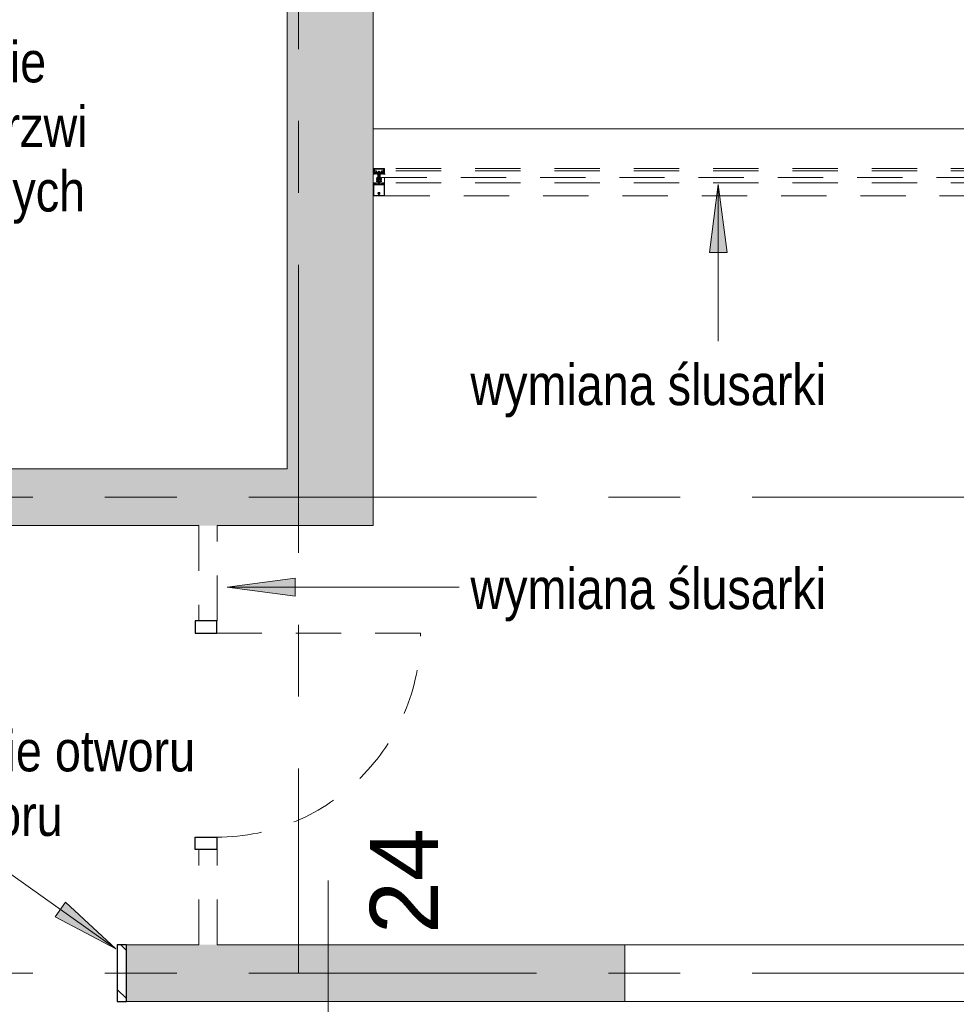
# Model space of a CAD drawing. Header units: centimetres. Extents: x -8590 to 14779, y -8842 to 3760.
# Tile 24 of 28: x 12786 to 13199, y 2830 to 3264. Entities that reach past the tile are written whole.
import ezdxf

# ---------------------------------------------------------------- set-up
doc = ezdxf.new("R2010")
doc.units = ezdxf.units.CM
for name, pattern in [('Dash', [1200, 600, -600]), ('Oś', [222.25, 127, -31.75, 31.75, -31.75]), ('Wyburzenia', [35, 20, -15])]:
    doc.linetypes.add(name, pattern=pattern)
for name, color, linetype, lineweight in [('A-DETL', 90, 'Dash', 50), ('A-DETL-GENF', 92, 'Continuous', 9), ('A-DETL-MEDM', 33, 'Continuous', 9), ('A-DOOR', 31, 'Wyburzenia', 9), ('A-DOOR-HDLN', 31, 'Continuous', 13), ('A-FLOR', 192, 'Continuous', 13), ('A-GLAZ-CURT', 52, 'Wyburzenia', 9), ('A-GLAZ-CWMG', 51, 'Wyburzenia', 9), ('A-WALL', 113, 'Continuous', 13), ('A-WALL-PATT', 111, 'Continuous', 13), ('G-ANNO-TEXT', 231, 'Continuous', 13), ('S-GRID', 1, 'Continuous', 13), ('S-GRID-IDEN', 1, 'Continuous', 13)]:
    doc.layers.add(name, color=color, linetype=linetype, lineweight=lineweight)
doc.styles.add('Arial Narrow_3', font='ARIALN.TTF', dxfattribs={"height": 18})
doc.styles.add('Arial_2', font='arial.ttf', dxfattribs={"height": 30})

# ---------------------------------------------------------------- blocks, each defined once
blk = doc.blocks.new('System Panel - Glazed-2597776-3_piętro I __3_90 m_ - wyburzenia i zamurowania')
at = {"layer": 'A-GLAZ-CURT', "color": 20}
for p, q in [((275, 1.5), (-275, 1.5)), ((-276.4, -1.5), (276.4, -1.5))]:
    blk.add_line(p, q, dxfattribs=at)
blk = doc.blocks.new('Rectangular Mullion - Schueco_FWS-50-SI_Tran_CovCap-20mm_Tran-55mm-2597775-3_piętro I __3_90 m_ - wyburzenia i zamurowania')
at = {"layer": 'A-GLAZ-CWMG', "color": 20}
for p, q in [((1162.38, 3198.33), (612.38, 3198.33)), ((612.38, 3192.03), (612.38, 3194.33)), ((1162.38, 3192.03), (612.38, 3192.03)), ((612.38, 3186.23), (1162.38, 3186.23))]:
    blk.add_line(p, q, dxfattribs=at)
blk = doc.blocks.new('Rectangular Mullion - SI_CovCap-20mm_Tran-55mm-2281819-3_piętro I __3_90 m_ - wyburzenia i zamurowania')
at = {"layer": 'A-DETL-GENF', "color": 20, "linetype": 'Wyburzenia'}
for p, q in [((-2.5, 9.45), (-2.5, 7.8)), ((-2.5, 9.39), (-2.5, 4.79)), ((2.37, 9.6), (-2.35, 9.6)), ((-2.29, 9.39), (-2.29, 4.79)), ((-0.1, 8.88), (-0.1, 9.34)), ((0.1, 9.34), (0.1, 8.88)), ((2.29, 9.39), (2.29, 4.79)), ((2.5, 7.8), (2.5, 9.45)), ((2.5, 9.39), (2.5, 4.79)), ((-2.26, 4.33), (-2.14, 4.43)), ((-2.02, 4.42), (-2.01, 4.41)), ((-1.98, 4.39), (-1.78, 4.39)), ((-1.74, 4.41), (-1.74, 4.42)), ((-1.62, 4.43), (-1.5, 4.33)), ((-0.12, 8.61), (-0.12, 8.55)), ((-0.12, 8.25), (-0.12, 8.13)), ((0, -1.48), (0, 4.68)), ((0.12, 8.55), (0.12, 8.61)), ((0.12, 8.13), (0.12, 8.25)), ((1.62, 4.43), (1.5, 4.33)), ((1.74, 4.41), (1.74, 4.42)), ((1.98, 4.39), (1.78, 4.39)), ((2.02, 4.42), (2.01, 4.41)), ((2.26, 4.33), (2.14, 4.43)), ((-2.35, 3.92), (-2.48, 3.92)), ((-2.37, 3.8), (-2.47, 3.8)), ((-2.09, 4.03), (-2.31, 3.93)), ((-2.22, 4.26), (-2.26, 4.28)), ((-1.9, 3.92), (-2.05, 3.86)), ((-2.04, 4.28), (-1.72, 4.28)), ((-1.72, 4.08), (-1.94, 4.08)), ((-1.8, 3.81), (-1.84, 3.9)), ((-1.7, 3.9), (-1.74, 3.81)), ((-1.67, 4.24), (-1.67, 4.13)), ((-1.58, 3.81), (-1.62, 3.9)), ((-1.5, 4.28), (-1.54, 4.26)), ((-1.48, 3.9), (-1.52, 3.82)), ((-1.35, 3.81), (-1.4, 3.9)), ((-0.78, 2.94), (-1.04, 3.09)), ((-0.78, 2.21), (-1.04, 2.36)), ((-0.76, 1.47), (-1.04, 1.63)), ((-0.91, 3.3), (-0.53, 3.08)), ((-0.91, 2.57), (-0.83, 2.52)), ((-0.91, 1.85), (-0.83, 1.8)), ((-0.75, 2.57), (-0.75, 2.89)), ((-0.75, 1.84), (-0.75, 2.16)), ((-0.55, 1.47), (-0.74, 1.47)), ((-0.5, 4.28), (-0.5, 3.15)), ((-0.5, 3.04), (-0.5, 1.52)), ((-0.45, 3.1), (-0.35, 3.1)), ((-0.3, 0.5), (-0.3, 0.28)), ((-0.21, 3.93), (-0.19, 3.94)), ((-0.19, 3.89), (-0.21, 3.91)), ((-0.18, 3.96), (-0.18, 4.1)), ((-0.08, 4.27), (-0.05, 4.28)), ((0.07, 4.27), (0.05, 4.28)), ((0.17, 3.96), (0.17, 4.1)), ((0.21, 3.93), (0.18, 3.94)), ((0.18, 3.89), (0.21, 3.91)), ((0.3, 0.5), (0.3, 0.28)), ((0.37, 3.1), (0.45, 3.1)), ((0.5, 3.15), (0.5, 4.28)), ((0.5, 3.04), (0.5, 1.52)), ((0.91, 3.3), (0.52, 3.08)), ((0.55, 1.47), (0.74, 1.47)), ((0.75, 2.57), (0.75, 2.89)), ((0.75, 1.84), (0.75, 2.16)), ((0.76, 1.47), (1.04, 1.63)), ((0.77, 2.94), (1.04, 3.09)), ((0.77, 2.21), (1.04, 2.36)), ((0.91, 2.57), (0.82, 2.52)), ((0.91, 1.85), (0.82, 1.8)), ((1.35, 3.81), (1.4, 3.9)), ((1.48, 3.9), (1.52, 3.82)), ((1.5, 4.28), (1.54, 4.26)), ((1.58, 3.81), (1.62, 3.9)), ((1.67, 4.24), (1.67, 4.13)), ((1.7, 3.9), (1.74, 3.81)), ((2.04, 4.28), (1.72, 4.28)), ((1.72, 4.08), (1.94, 4.08)), ((1.8, 3.81), (1.84, 3.9)), ((1.9, 3.92), (2.05, 3.86)), ((2.09, 4.03), (2.31, 3.93)), ((2.22, 4.26), (2.26, 4.28)), ((2.35, 3.92), (2.48, 3.92)), ((2.37, 3.8), (2.47, 3.8)), ((-2.6, 0), (-2.69, 0)), ((2.35, -2.5), (-2.35, -2.5)), ((-2.34, -1.03), (-2.15, -1.46)), ((-2.32, -1.59), (-2.04, -1.59)), ((-2.18, -0.02), (-2.26, -0.17)), ((2.13, -2.19), (-2.14, -2.19)), ((-2.06, -1.25), (-2.13, -1.09)), ((-2.13, -2.34), (2.12, -2.34)), ((-2.07, -0.1), (-2.12, -0.02)), ((-2.1, -1.49), (-1.14, -1.49)), ((-1.88, -0.42), (-2.01, -0.42)), ((-2.01, -0.48), (-1.95, -0.48)), ((-1.96, -0.02), (-2, -0.1)), ((-1.98, -0.31), (-1.95, -0.36)), ((-1.98, -0.75), (-1.9, -0.85)), ((-1.34, -1.31), (-1.96, -1.31)), ((-1.85, -0.1), (-1.9, -0.02)), ((-1.84, -0.69), (-1.84, -0.57)), ((-1.83, -0.38), (-1.83, -0.36)), ((-1.74, -0.02), (-1.79, -0.1)), ((-1.79, -0.34), (-1.77, -0.35)), ((-1.79, -0.52), (-1.76, -0.52)), ((-1.67, -0.74), (-1.79, -0.74)), ((-1.74, -0.54), (-1.64, -0.7)), ((-1.72, -0.33), (-1.72, -0.32)), ((-1.72, -0.8), (-1.48, -0.8)), ((-1.63, -0.1), (-1.68, -0.02)), ((-1.67, -0.31), (-1.65, -0.32)), ((-1.6, -0.32), (-1.6, -0.3)), ((-1.52, -0.02), (-1.57, -0.1)), ((-1.56, -0.7), (-1.46, -0.54)), ((-1.55, -0.31), (-1.54, -0.32)), ((-1.41, -0.74), (-1.53, -0.74)), ((-1.49, -0.33), (-1.48, -0.32)), ((-1.41, -0.1), (-1.46, -0.02)), ((-1.44, -0.52), (-1.41, -0.52)), ((-1.43, -0.34), (-1.42, -0.36)), ((-1.38, -0.37), (-1.37, -0.37)), ((-1.36, -0.57), (-1.36, -0.69)), ((-1.3, -0.02), (-1.35, -0.1)), ((-1.3, -0.85), (-1.22, -0.75)), ((-1.25, -0.48), (-1.18, -0.48)), ((-1.2, -0.1), (-1.24, -0.02)), ((-1.07, -0.02), (-1.12, -0.1)), ((-1.09, -1.45), (-0.98, -0.84)), ((-0.95, -0.82), (-0.03, -0.82)), ((0.41, -1.04), (-0.41, -1.04)), ((-0.22, -1.18), (0.23, -1.18)), ((0.02, -0.82), (0.95, -0.82)), ((0.98, -0.84), (1.09, -1.45)), ((1.07, -0.02), (1.12, -0.1)), ((1.14, -1.49), (2.1, -1.49)), ((1.25, -0.48), (1.18, -0.48)), ((1.2, -0.1), (1.24, -0.02)), ((1.3, -0.85), (1.22, -0.75)), ((1.3, -0.02), (1.35, -0.1)), ((1.96, -1.31), (1.34, -1.31)), ((1.36, -0.57), (1.36, -0.69)), ((1.38, -0.37), (1.37, -0.37)), ((1.41, -0.1), (1.46, -0.02)), ((1.44, -0.52), (1.41, -0.52)), ((1.41, -0.74), (1.53, -0.74)), ((1.43, -0.34), (1.42, -0.36)), ((1.56, -0.7), (1.46, -0.54)), ((1.49, -0.33), (1.48, -0.32)), ((1.72, -0.8), (1.48, -0.8)), ((1.52, -0.02), (1.57, -0.1)), ((1.55, -0.31), (1.54, -0.32)), ((1.6, -0.32), (1.6, -0.3)), ((1.63, -0.1), (1.68, -0.02)), ((1.74, -0.54), (1.64, -0.7)), ((1.67, -0.31), (1.65, -0.32)), ((1.67, -0.74), (1.79, -0.74)), ((1.72, -0.33), (1.72, -0.32)), ((1.74, -0.02), (1.79, -0.1)), ((1.79, -0.52), (1.76, -0.52)), ((1.79, -0.34), (1.77, -0.35)), ((1.83, -0.38), (1.83, -0.36)), ((1.84, -0.69), (1.84, -0.57)), ((1.85, -0.1), (1.9, -0.02)), ((1.88, -0.42), (2.01, -0.42)), ((1.98, -0.75), (1.9, -0.85)), ((1.98, -0.31), (1.95, -0.36)), ((2.01, -0.48), (1.95, -0.48)), ((1.96, -0.02), (2, -0.1)), ((2.04, -1.59), (2.32, -1.59)), ((2.13, -1.09), (2.06, -1.25)), ((2.07, -0.1), (2.12, -0.02)), ((2.15, -1.46), (2.34, -1.03)), ((2.18, -0.02), (2.26, -0.17)), ((2.6, 0), (2.69, 0))]:
    blk.add_line(p, q, dxfattribs=at)
at = {"layer": 'A-DETL-GENF', "color": 20, "linetype": 'Wyburzenia', "flags": 128}
for points in [[(-0.15, 9.39), (-2.29, 9.39), (-2.29, 7.8)], [(2.29, 7.8), (2.29, 9.39), (0.15, 9.39)], [(-2.5, 4.9), (-2.5, 4.1), (-2.31, 4.1), (-2.23, 4.18), (-2.23, 4.24), (-2.35, 4.24), (-2.35, 4.47), (-1.91, 4.47)], [(-2.29, 4.9), (-2.29, 4.7), (2.29, 4.7), (2.29, 4.9)], [(-1.86, 4.47), (-1.41, 4.47), (-1.41, 4.24), (-1.53, 4.24), (-1.53, 4.18), (-1.45, 4.1), (-1.09, 4.1), (-1.09, 4.22), (-1.21, 4.22), (-1.21, 4.43), (-0.65, 4.43)], [(-0.25, 3.2), (-0.25, 3.29), (-0.2, 3.32), (-0.2, 3.44), (-0.25, 3.47), (-0.2, 3.5), (-0.2, 3.62), (-0.25, 3.65), (-0.2, 3.68), (-0.2, 3.8), (-0.25, 3.83), (-0.2, 3.86), (-0.2, 3.98), (-0.25, 4.01), (-0.2, 4.04), (-0.2, 4.16), (-0.25, 4.19), (-0.2, 4.22), (-0.2, 4.25), (-0.09, 4.45)], [(0.09, 4.45), (0.2, 4.25), (0.2, 4.13), (0.25, 4.1), (0.2, 4.07), (0.2, 3.95), (0.25, 3.92), (0.2, 3.89), (0.2, 3.77), (0.25, 3.74), (0.2, 3.71), (0.2, 3.59), (0.25, 3.56), (0.2, 3.53), (0.2, 3.41), (0.25, 3.38), (0.2, 3.35), (0.2, 3.23), (0.25, 3.2)], [(0.65, 4.43), (1.21, 4.43), (1.21, 4.22), (1.09, 4.22), (1.09, 4.1), (1.45, 4.1), (1.53, 4.18), (1.53, 4.24), (1.41, 4.24), (1.41, 4.47), (1.85, 4.47)], [(1.9, 4.47), (2.35, 4.47), (2.35, 4.24), (2.23, 4.24), (2.23, 4.18), (2.31, 4.1), (2.5, 4.1), (2.5, 4.9)], [(-2.5, 3.94), (-2.5, 4.08), (-2.3, 4.08), (-2.25, 4.07)], [(-1.51, 4.07), (-1.46, 4.08), (-1.26, 4.08), (-1.26, 3.89), (-1.3, 3.81)], [(-0.2, 0.11), (-0.2, 0), (-0.5, 0), (-0.5, 3.07), (-0.18, 3.07), (-0.18, 3.88)], [(-0.26, 0.58), (0, 0.8), (0, 1.1), (-0.2, 1.1), (-0.2, 1.3), (-0.1, 1.3), (-0.1, 1.46), (-0.2, 1.46), (-0.2, 1.66), (0, 1.66), (0, 1.83), (-0.2, 1.83), (-0.2, 2.03), (-0.1, 2.03), (-0.1, 2.2), (-0.2, 2.2), (-0.2, 2.4), (0, 2.4), (0, 4.3), (0, 2.4), (0.2, 2.4), (0.2, 2.2), (0.1, 2.2), (0.1, 2.03), (0.2, 2.03), (0.2, 1.83), (0, 1.83), (0, 1.66), (0.2, 1.66), (0.2, 1.46), (0.1, 1.46), (0.1, 1.3), (0.2, 1.3), (0.2, 1.1), (0, 1.1), (0, 0.8), (0.26, 0.58)], [(0.2, 0.11), (0.2, 0), (0.5, 0), (0.5, 3.07), (0.17, 3.07), (0.17, 3.88)], [(1.51, 4.07), (1.46, 4.08), (1.26, 4.08), (1.26, 3.89), (1.3, 3.81)], [(2.5, 3.94), (2.5, 4.08), (2.3, 4.08), (2.25, 4.07)], [(-2.5, -2.35), (-2.5, -0.5), (-2.39, -0.5), (-2.27, -0.86)], [(-2.48, -0.21), (-2.48, -0.48), (-2.07, -0.48)], [(-2.34, -1), (-2.34, -1.11), (-2.37, -1.22), (-2.37, -1.54)], [(-1.99, -1.64), (-1.99, -1.99), (-2.12, -1.99), (-2.12, -1.72), (-2.37, -1.72), (-2.37, -2.35), (2.37, -2.35), (2.37, -1.72), (2.12, -1.72), (2.12, -1.99), (1.99, -1.99), (1.99, -1.64)], [(-2.06, -0.93), (-2.14, -0.64), (-1.95, -0.64), (-1.95, -0.58), (-2.03, -0.5), (-2.35, -0.5), (-2.25, -0.87)], [(-2.18, -2.14), (-2.18, -1.78), (-2.32, -1.78), (-2.32, -2.14)], [(-1.92, -0.67), (-1.92, -0.68), (-1.97, -0.71)], [(-1.2, -0.42), (-1.32, -0.42), (-1.32, -0.39), (-1.19, -0.41)], [(-1.23, -0.71), (-1.28, -0.68), (-1.28, -0.67)], [(1.24, -1.23), (1.14, -0.64), (1.25, -0.64), (1.25, -0.58), (1.17, -0.5), (-1.17, -0.5), (-1.25, -0.58), (-1.25, -0.64), (-1.14, -0.64), (-1.24, -1.23)], [(-1.12, -0.48), (-0.98, -0.48), (-0.98, -0.09), (-1.02, -0.02)], [(0.52, -0.97), (0.54, -0.82), (-0.54, -0.82), (-0.52, -0.97)], [(1.12, -0.48), (0.98, -0.48), (0.98, -0.09), (1.02, -0.02)], [(1.2, -0.42), (1.32, -0.42), (1.32, -0.39), (1.19, -0.41)], [(1.23, -0.71), (1.28, -0.68), (1.28, -0.67)], [(1.92, -0.67), (1.92, -0.68), (1.97, -0.71)], [(2.25, -0.87), (2.35, -0.5), (2.03, -0.5), (1.95, -0.58), (1.95, -0.64), (2.14, -0.64), (2.06, -0.93)], [(2.48, -0.21), (2.48, -0.48), (2.07, -0.48)], [(2.33, -2.14), (2.33, -1.78), (2.19, -1.78), (2.19, -2.14)], [(2.27, -0.86), (2.39, -0.5), (2.5, -0.5), (2.5, -2.35)], [(2.37, -1.54), (2.37, -1.22), (2.34, -1.11), (2.34, -1)]]:
    blk.add_lwpolyline(points, dxfattribs=at)
for points in [[(0.97, 0), (-0.97, 0), (-0.97, -0.04), (0.97, -0.04)], [(0.97, -0.04), (-0.97, -0.04), (-0.97, -0.49), (0.97, -0.49)]]:
    blk.add_lwpolyline(points, close=True, dxfattribs=at)
at = {"layer": 'A-DETL-GENF', "color": 20, "linetype": 'Wyburzenia'}
for centre, radius, start, end in [((-2.35, 9.45), 0.15, 90.0003, 179.9997), ((0, 8.4), 0.45, 107.4982, 231.0552), ((-0.15, 9.34), 0.05, 0.0077, 89.9923), ((-0.15, 8.88), 0.05, 287.4982, 0), ((0.15, 9.34), 0.05, 89.9791, 180.0209), ((0.15, 8.88), 0.05, 180, 252.583), ((0, 8.4), 0.45, 308.9448, 72.583), ((2.35, 9.45), 0.15, 0.1055, 83.878), ((-2.08, 4.37), 0.08, 38.8475, 129.685), ((-1.98, 4.44), 0.05, 218.8475, 270), ((-1.88, 4.46), 0.0255, 12.35, 167.65), ((-1.78, 4.44), 0.05, 270, 321.1528), ((-1.67, 4.37), 0.08, 50.315, 141.1528), ((-0.65, 4.28), 0.15, 359.9706, 90.0294), ((-0.22, 8.13), 0.1, 231.0552, 0), ((0, 8.4), 0.21, 143.7768, 216.2232), ((-0.15, 8.55), 0.03, 229.6807, 0), ((-0.15, 8.25), 0.03, 0, 130.3193), ((0, 8.4), 0.24, 60, 120), ((0, 4.4), 0.1, 28.7984, 151.2016), ((0.15, 8.55), 0.03, 180, 310.3193), ((0.15, 8.25), 0.03, 49.6807, 180), ((0.22, 8.13), 0.1, 180, 308.9448), ((0, 8.4), 0.21, 323.7768, 36.2232), ((0.65, 4.28), 0.15, 89.9706, 180.0294), ((1.67, 4.37), 0.08, 38.8472, 129.685), ((1.78, 4.44), 0.05, 218.8472, 270), ((1.88, 4.46), 0.0255, 12.35, 167.65), ((1.98, 4.44), 0.05, 270, 321.1525), ((2.08, 4.37), 0.08, 50.315, 141.1525), ((-2.48, 3.94), 0.02, 180.0007, 269.9993), ((-2.43, 3.83), 0.059, 88.5974, 194.6036), ((-2.47, 3.82), 0.02, 194.6036, 270), ((-2.43, 4.82), 0.933, 269.587, 293.0035), ((-2.4, 4.8), 0.997, 271.4989, 290.69), ((-2.35, 4.02), 0.1, 270.0001, 294), ((-2.24, 4.3), 0.03, 128.5798, 239.9915), ((-2.24, 4.1), 0.03, 255.4027, 14.3746), ((-2.23, 4.24), 0.02, 346.6587, 60.0171), ((-1.94, 4.17), 0.277, 166.6587, 194.3746), ((-2.04, 4.23), 0.0496, 92.7559, 159.6878), ((-1.94, 4.23), 0.148, 172.4164, 270.2404), ((-2.07, 3.99), 0.0337, 293.0035, 114), ((-1.89, 3.87), 0.05, 30.069, 110.536), ((-1.77, 3.83), 0.03, 210.0871, 329.9129), ((-1.72, 4.23), 0.0499, 9.2263, 86.9893), ((-1.72, 4.13), 0.0502, 273.3323, 359.7322), ((-1.66, 3.88), 0.0402, 27.7922, 152.3701), ((-1.55, 3.83), 0.0299, 210.122, 335.064), ((-1.53, 4.24), 0.02, 119.9847, 193.341), ((-1.82, 4.17), 0.277, 345.6254, 13.341), ((-1.52, 4.1), 0.03, 165.6254, 284.5942), ((-1.52, 4.3), 0.03, 300.0085, 51.4202), ((-1.44, 3.88), 0.0414, 28.176, 151.824), ((-1.33, 3.83), 0.0301, 210.1258, 329.8742), ((-0.98, 3.2), 0.125, 60, 240), ((-0.98, 2.47), 0.125, 60, 240), ((-0.98, 1.74), 0.125, 60, 240), ((-0.8, 2.57), 0.05, 240, 360), ((-0.8, 1.84), 0.05, 240, 360), ((-0.8, 2.89), 0.05, 360, 60), ((-0.8, 2.16), 0.05, 360, 60), ((-0.74, 1.52), 0.05, 240, 270), ((-0.55, 1.52), 0.05, 270, 360), ((-0.55, 3.04), 0.05, 360, 60), ((-0.45, 3.15), 0.05, 179.9899, 270.0101), ((-0.35, 3.2), 0.0999, 269.9704, 0.0296), ((-0.2, 0.5), 0.1, 130, 180), ((-0.2, 0.28), 0.1, 180, 240), ((-0.3, 0.11), 0.1, 360, 60), ((-0.21, 3.92), 0.01, 120.0303, 239.9802), ((-0.2, 3.96), 0.02, 300.0303, 360), ((-0.2, 3.88), 0.02, 360, 59.9802), ((0.02, 4.1), 0.2, 120, 180), ((0, 4.2), 0.1, 90, 120), ((0, 4.2), 0.1, 60, 90), ((-0.03, 4.1), 0.2, 360, 60), ((0.19, 3.96), 0.02, 180, 239.9697), ((0.19, 3.88), 0.02, 120.0198, 180), ((0.3, 0.11), 0.1, 120, 180), ((0.2, 3.92), 0.01, 300.0198, 59.9697), ((0.37, 3.23), 0.126, 191.5693, 265.5931), ((0.2, 0.28), 0.1, 300, 360), ((0.2, 0.5), 0.1, 0, 50), ((0.45, 3.15), 0.05, 270.9313, 359.9852), ((0.55, 3.04), 0.05, 120, 180), ((0.55, 1.52), 0.05, 180, 270), ((0.74, 1.52), 0.05, 270, 300), ((0.8, 2.89), 0.05, 120, 180), ((0.8, 2.57), 0.05, 180, 300), ((0.8, 2.16), 0.05, 120, 180), ((0.8, 1.84), 0.05, 180, 300), ((0.97, 3.2), 0.125, 300, 120), ((0.97, 2.47), 0.125, 300, 120), ((0.97, 1.74), 0.125, 300, 120), ((1.33, 3.83), 0.0301, 210.1258, 329.8742), ((1.44, 3.88), 0.0414, 28.176, 151.824), ((1.52, 4.3), 0.03, 128.5798, 239.9915), ((1.52, 4.1), 0.03, 255.4058, 14.3746), ((1.55, 3.83), 0.0299, 204.936, 329.878), ((1.53, 4.24), 0.02, 346.659, 60.0153), ((1.82, 4.17), 0.277, 166.659, 194.3746), ((1.66, 3.88), 0.0402, 27.6299, 152.2078), ((1.72, 4.23), 0.0499, 93.0107, 170.7737), ((1.72, 4.13), 0.0502, 180.2678, 266.6677), ((1.77, 3.83), 0.03, 210.0871, 329.9129), ((1.89, 3.87), 0.05, 69.464, 149.931), ((1.94, 4.23), 0.148, 269.7596, 7.5836), ((2.04, 4.23), 0.0496, 20.3122, 87.2441), ((2.07, 3.99), 0.0337, 66, 246.9965), ((2.4, 4.8), 0.997, 249.31, 268.5011), ((2.43, 4.82), 0.933, 246.9965, 270.413), ((2.23, 4.24), 0.02, 119.9829, 193.3413), ((1.94, 4.17), 0.277, 345.6254, 13.3413), ((2.24, 4.1), 0.03, 165.6254, 284.5973), ((2.24, 4.3), 0.03, 300.0085, 51.4202), ((2.35, 4.02), 0.1, 246, 269.9999), ((2.43, 3.83), 0.059, 345.3964, 91.4026), ((2.47, 3.82), 0.02, 270, 345.3964), ((2.48, 3.94), 0.02, 270.0007, 359.9993), ((-2.69, -0.03), 0.03, 89.9022, 261.6433), ((-2.73, -0.34), 0.286, 27.5921, 81.6433), ((-2.6, -0.2), 0.2, 80.4545, 89.9022), ((-2.61, -0.29), 0.291, 25.3637, 80.4545), ((-2.35, -2.35), 0.15, 179.9938, 270.0062), ((-2.32, -1.54), 0.0512, 180.5709, 268.6482), ((-2.31, -0.14), 0.05, 205.3637, 330.1649), ((-2.29, -1.01), 0.06, 98.4417, 205), ((-2.27, -1), 0.07, 120.0064, 180), ((-2.13, -2.14), 0.2, 179.9718, 270.0352), ((-2.34, -0.88), 0.07, 300.0064, 18), ((-2.31, -0.89), 0.06, 278.4417, 15), ((-2.15, -0.03), 0.03, 30.7154, 150.1649), ((-2.14, -2.14), 0.0499, 179.8796, 270.0225), ((-2.1, -1.44), 0.05, 205, 270), ((-2.08, -1.06), 0.06, 108.8192, 205), ((-2.12, -0.95), 0.06, 288.8192, 15), ((-2.04, -0.08), 0.0417, 215.132, 324.868), ((-2.01, -0.35), 0.065, 90, 270), ((-2.04, -0.48), 0.03, 0, 180), ((-1.96, -1.21), 0.1, 205, 270), ((-2.04, -1.64), 0.05, 0, 90.0001), ((-2.01, -0.33), 0.04, 29.9937, 90), ((-1.95, -0.73), 0.03, 120.0049, 219.9897), ((-1.93, -0.03), 0.03, 30.5887, 149.5346), ((-1.86, -0.31), 0.1, 210.0023, 269.1728), ((-1.95, -0.51), 0.03, 0.0185, 89.0948), ((-1.62, -0.59), 0.314, 165.4979, 194.5021), ((-1.84, -0.8), 0.08, 219.9967, 337.3844), ((-1.88, -0.37), 0.05, 270, 305.0779), ((-1.86, -0.37), 0.0339, 269.1783, 356.9975), ((-1.82, -0.08), 0.0415, 215.012, 324.988), ((-1.6, -0.77), 0.44, 54.1588, 125.0779), ((-1.79, -0.57), 0.05, 89.9897, 180.0103), ((-1.79, -0.69), 0.05, 179.9899, 270.0101), ((-1.8, -0.36), 0.0272, 60.011, 176.9853), ((-1.75, -0.32), 0.0316, 240.007, 341.9967), ((-1.76, -0.55), 0.03, 29.9936, 90.0121), ((-1.72, -0.85), 0.05, 90.0003, 157.3776), ((-1.71, -0.03), 0.03, 30.1448, 149.5346), ((-1.69, -0.33), 0.03, 45.0005, 162.0009), ((-1.67, -0.71), 0.03, 269.9936, 30.0024), ((-1.63, -0.3), 0.0316, 224.991, 327.0104), ((-1.6, -0.08), 0.043, 217.8436, 323.8234), ((-1.57, -0.32), 0.03, 30.0003, 146.9985), ((-1.53, -0.71), 0.03, 150.0027, 270.0013), ((-1.51, -0.31), 0.0316, 210.0026, 311.9974), ((-1.49, -0.03), 0.03, 30.3449, 149.5346), ((-1.46, -0.34), 0.03, 14.9955, 132.0028), ((-1.48, -0.85), 0.05, 22.6209, 90.0012), ((-1.44, -0.55), 0.03, 89.9893, 150.005), ((-1.36, -0.8), 0.08, 202.6228, 319.9969), ((-1.39, -0.35), 0.03, 195.0015, 296.9968), ((-1.38, -0.08), 0.0419, 215.4665, 324.6999), ((-1.41, -0.57), 0.05, 0.009, 89.991), ((-1.41, -0.69), 0.05, 270.0092, 359.9908), ((-1.35, -0.39), 0.03, 0.0112, 116.991), ((-1.32, -0.39), 0.03, 234.1588, 270), ((-1.34, -1.21), 0.1, 270, 350), ((-1.27, -0.03), 0.03, 30.3446, 149.7685), ((-1.25, -0.51), 0.03, 90, 193.1975), ((-1.58, -0.59), 0.314, 345.517, 13.1975), ((-1.24, -0.73), 0.03, 319.9887, 60.0017), ((-1.16, -0.08), 0.0416, 206.9541, 331.568), ((-1.2, -0.45), 0.033, 305.0901, 90), ((-1.19, -0.46), 0.05, 7.1737, 90.0088), ((-1.12, -0.45), 0.03, 187.1885, 269.997), ((-1.14, -1.44), 0.05, 270, 350), ((-1.05, -0.03), 0.03, 29.7965, 150.132), ((-0.95, -0.85), 0.03, 90, 170), ((-0.31, -0.92), 0.22, 193.9707, 242.728), ((0, -0.29), 0.921, 243.7078, 255.8284), ((0, -0.82), 0.0256, 12.6804, 167.3196), ((0, -0.29), 0.92, 284.1683, 296.293), ((0.31, -0.92), 0.22, 297.2746, 346.0268), ((0.95, -0.85), 0.03, 10, 90), ((1.05, -0.03), 0.03, 29.868, 150.2035), ((1.14, -1.44), 0.05, 190, 270), ((1.16, -0.08), 0.0416, 208.432, 333.0459), ((1.12, -0.45), 0.03, 270.003, 352.8115), ((1.19, -0.46), 0.05, 89.9912, 172.8263), ((1.2, -0.45), 0.033, 90, 234.9099), ((1.24, -0.73), 0.03, 119.9983, 220.0113), ((1.27, -0.03), 0.03, 30.2315, 149.6554), ((1.34, -1.21), 0.1, 190, 270), ((1.25, -0.51), 0.03, 346.8025, 90), ((1.58, -0.59), 0.314, 166.8025, 194.483), ((1.36, -0.8), 0.08, 220.0031, 337.3772), ((1.35, -0.39), 0.03, 63.009, 179.9888), ((1.32, -0.39), 0.03, 270, 305.8412), ((1.6, -0.77), 0.44, 54.9221, 125.8412), ((1.38, -0.08), 0.0419, 215.3001, 324.5335), ((1.41, -0.57), 0.05, 90.009, 179.991), ((1.41, -0.69), 0.05, 180.0092, 269.9908), ((1.39, -0.35), 0.03, 243.0032, 344.9985), ((1.46, -0.34), 0.03, 47.9972, 165.0045), ((1.44, -0.55), 0.03, 29.995, 90.0107), ((1.48, -0.85), 0.05, 89.9988, 157.3791), ((1.49, -0.03), 0.03, 30.4654, 149.6551), ((1.51, -0.31), 0.0316, 228.0026, 329.9974), ((1.53, -0.71), 0.03, 269.9987, 29.9973), ((1.57, -0.32), 0.03, 33.0015, 149.9997), ((1.6, -0.08), 0.043, 216.1766, 322.1564), ((1.63, -0.3), 0.0316, 212.9896, 315.009), ((1.67, -0.71), 0.03, 149.9976, 270.0064), ((1.69, -0.33), 0.03, 17.9991, 134.9995), ((1.71, -0.03), 0.03, 30.4654, 149.8552), ((1.75, -0.32), 0.0316, 198.0033, 299.993), ((1.72, -0.85), 0.05, 22.6224, 89.9997), ((1.76, -0.55), 0.03, 89.9879, 150.0064), ((1.84, -0.8), 0.08, 202.6156, 320.0033), ((1.82, -0.08), 0.0415, 215.012, 324.988), ((1.8, -0.36), 0.0272, 3.0147, 119.989), ((1.79, -0.57), 0.05, 359.9897, 90.0103), ((1.79, -0.69), 0.05, 269.9899, 0.0101), ((1.86, -0.37), 0.0339, 183.0025, 270.8217), ((1.88, -0.37), 0.05, 234.9221, 270), ((1.86, -0.31), 0.1, 270.8272, 329.9977), ((1.93, -0.03), 0.03, 30.4654, 149.4113), ((1.95, -0.51), 0.03, 90.9052, 179.9815), ((1.62, -0.59), 0.314, 345.4979, 14.5021), ((1.96, -1.21), 0.1, 270, 335), ((1.95, -0.73), 0.03, 320.0103, 59.9951), ((2.01, -0.33), 0.04, 90, 150.0063), ((2.04, -1.64), 0.05, 89.9981, 180.0017), ((2.04, -0.08), 0.0417, 215.132, 324.868), ((2.01, -0.35), 0.065, 270, 90), ((2.04, -0.48), 0.03, 0, 180), ((2.12, -0.95), 0.06, 165, 251.1808), ((2.08, -1.06), 0.06, 335, 71.1808), ((2.1, -1.44), 0.05, 270, 335), ((2.15, -0.03), 0.03, 29.8351, 149.2846), ((2.12, -2.14), 0.2, 270.0295, 359.9723), ((2.13, -2.14), 0.0501, 270.0875, 359.9336), ((2.31, -0.89), 0.06, 165, 261.5583), ((2.31, -0.14), 0.05, 209.8351, 334.6363), ((2.34, -0.88), 0.07, 162, 239.9983), ((2.27, -1), 0.07, 0, 59.9983), ((2.29, -1.01), 0.06, 335, 81.5583), ((2.32, -1.54), 0.0498, 269.8262, 0.1735), ((2.61, -0.29), 0.291, 99.5455, 154.6363), ((2.35, -2.35), 0.15, 270.0494, 359.9506), ((2.73, -0.34), 0.286, 98.3567, 152.4079), ((2.6, -0.2), 0.2, 90.0978, 99.5455), ((2.69, -0.03), 0.03, 278.3567, 90.0978)]:
    blk.add_arc(centre, radius, start, end, dxfattribs=at)
blk = doc.blocks.new('DRZWI 1S - Drzwi 90-2279816-3_piętro I __3_90 m_ - wyburzenia i zamurowania')
at = {"layer": 'A-DETL-GENF', "color": 20, "linetype": 'Wyburzenia'}
for p, q in [((-50.5, 5.7), (-45, 5.7)), ((-50.5, -3.85), (-50.5, 5.7)), ((-45, 5.7), (-45, -3.85)), ((45, 5.7), (50.5, 5.7)), ((45, -3.85), (45, 5.7)), ((50.5, 5.7), (50.5, -3.85)), ((-45, -3.85), (-50.5, -3.85)), ((50.5, -3.85), (45, -3.85))]:
    blk.add_line(p, q, dxfattribs=at)
at = {"layer": 'A-DETL-MEDM', "color": 1, "linetype": 'Wyburzenia', "lineweight": 25}
for p, q in [((-50.5, -3.85), (-50.5, 5.7)), ((-50.5, 5.7), (-45, 5.7)), ((-45, 5.7), (-45, -3.85)), ((45, 5.7), (45, -3.85)), ((50.5, 5.7), (45, 5.7)), ((50.5, -3.85), (50.5, 5.7)), ((-45, -3.85), (-50.5, -3.85)), ((45, -3.85), (50.5, -3.85))]:
    blk.add_line(p, q, dxfattribs=at)
at = {"layer": 'A-DOOR', "color": 10, "lineweight": 13}
blk.add_line((45, -3.85), (45, -93.85), dxfattribs=at)
blk.add_arc((45, -3.85), 90, 180, 270, dxfattribs=at)
blk = doc.blocks.new('OTWOR_DRZWIOWY_NIEZABUD - 151x205-2280554-3_piętro I __3_90 m_ - wyburzenia i zamurowania')
at = {"layer": 'A-DOOR-HDLN', "linetype": 'Dash', "lineweight": 9}
for p, q in [((-75.5, 12.5), (75.5, 12.5)), ((-75.5, -12.5), (75.5, -12.5))]:
    blk.add_line(p, q, dxfattribs=at)

msp = doc.modelspace()

# ---------------------------------------------------------------- hatches: boundary and pattern name
at = {"layer": 'A-DETL-GENF', "lineweight": 25}
h = msp.add_hatch(dxfattribs=at)
h.set_pattern_fill('FP_2', color=6, style=0, pattern_type=2)
h.set_pattern_definition([(315, (12334.558, 0), (10.6066, 10.6066), [])])
h.paths.add_polyline_path([(12832.94, 2830.83), (12832.94, 2855.83), (12828.94, 2855.83), (12828.94, 2830.83)], flags=0)
at = {"layer": 'A-WALL-PATT'}
msp.add_hatch(color=9, dxfattribs=at).paths.add_polyline_path([(12941.94, 3040.83), (12941.94, 3511.33), (12903.94, 3511.33), (12903.94, 3040.83)], flags=0)
h = msp.add_hatch(color=9, dxfattribs=at)
h.paths.add_polyline_path([(12289.94, 3040.83), (12329.94, 3040.83), (12329.94, 3065.83), (12289.94, 3065.83)], flags=0)
h.paths.add_polyline_path([(12474.44, 3040.83), (12623.44, 3040.83), (12623.44, 3065.83), (12474.44, 3065.83), (12474.44, 3056.13)], flags=0)
h.paths.add_polyline_path([(12903.94, 3040.83), (12903.94, 3065.83), (12724.44, 3065.83), (12724.44, 3040.83), (12872.94, 3040.83)], flags=0)
at = {"layer": 'A-WALL-PATT', "lineweight": 5}
h = msp.add_hatch(color=254, dxfattribs=at)
h.paths.add_polyline_path([(11132.94, 2830.83), (11275.94, 2830.83), (11275.94, 2855.83), (11101.94, 2855.83), (11101.94, 2830.83), (11127.23, 2830.83)], flags=0)
h.paths.add_polyline_path([(11575.94, 2830.83), (11575.94, 2855.83), (11376.94, 2855.83), (11376.94, 2830.83), (11452.21, 2830.83)], flags=0)
h.paths.add_polyline_path([(11676.94, 2830.83), (11766.94, 2830.83), (11766.94, 2855.83), (11676.94, 2855.83)], flags=0)
h.paths.add_polyline_path([(12876.94, 2830.83), (13052.94, 2830.83), (13052.94, 2855.83), (12876.94, 2855.83)], flags=0)
h.paths.add_polyline_path([(13203.94, 2830.83), (13543.94, 2830.83), (13543.94, 2855.83), (13203.94, 2855.83)], flags=0)
h = msp.add_hatch(color=254, dxfattribs=at)
h.paths.add_polyline_path([(11790.34, 2830.83), (12681.94, 2830.83), (12681.94, 2855.83), (11766.94, 2855.83), (11766.94, 2830.83)], flags=0)
h.paths.add_polyline_path([(12832.94, 2830.83), (12876.94, 2830.83), (12876.94, 2855.83), (12832.94, 2855.83)], flags=0)
at = {"layer": 'G-ANNO-TEXT'}
for points in [[(13094.24, 3191.32), (13090.29, 3161.32), (13098.19, 3161.32)], [(12877.41, 3013.64), (12907.41, 3009.69), (12907.41, 3017.59)], [(12828.22, 2854.09), (12806.03, 2874.66), (12801.46, 2868.22)]]:
    msp.add_hatch(color=130, dxfattribs=at).paths.add_polyline_path(points, flags=0)

# ---------------------------------------------------------------- linework, layer by layer
at = {"layer": 'A-DETL', "linetype": 'Continuous', "lineweight": 25}
for p, q in [((12828.94, 2855.83), (12828.94, 2830.83)), ((12832.94, 2855.83), (12828.94, 2855.83)), ((12832.94, 2830.83), (12832.94, 2855.83)), ((12828.94, 2830.83), (12832.94, 2830.83))]:
    msp.add_line(p, q, dxfattribs=at)
at = {"layer": 'A-FLOR', "lineweight": 9}
msp.add_line((13501.94, 3215.83), (12941.94, 3215.83), dxfattribs=at)
at = {"layer": 'A-WALL', "lineweight": 9}
for p, q in [((12903.94, 3557.33), (12903.94, 3065.83)), ((12941.94, 3198.33), (12941.94, 3508.73)), ((12941.94, 3192.03), (12941.94, 3195.83)), ((12941.94, 3040.83), (12941.94, 3186.23)), ((12903.94, 3065.83), (12724.44, 3065.83)), ((12724.44, 3040.83), (12864.94, 3040.83)), ((12872.94, 3040.83), (12941.94, 3040.83)), ((12832.94, 2855.83), (12864.94, 2855.83)), ((13052.94, 2855.83), (12872.94, 2855.83)), ((13052.94, 2830.83), (13052.94, 2855.83)), ((13052.94, 2830.83), (12832.94, 2830.83))]:
    msp.add_line(p, q, dxfattribs=at)
at = {"layer": 'A-WALL', "color": 10, "linetype": 'Wyburzenia'}
for p, q in [((12864.94, 3040.83), (12864.94, 2998.83)), ((12872.94, 2998.83), (12872.94, 3040.83)), ((12872.94, 2998.83), (12872.79, 2998.83)), ((12864.94, 2855.83), (12864.94, 2897.83)), ((12872.94, 2897.83), (12872.79, 2897.83)), ((12872.94, 2855.83), (12872.94, 2897.83)), ((12832.94, 2855.83), (12828.94, 2855.83)), ((12828.94, 2830.83), (12828.94, 2855.83)), ((12832.94, 2830.83), (12832.94, 2855.83)), ((12832.94, 2830.83), (12828.94, 2830.83))]:
    msp.add_line(p, q, dxfattribs=at)
at = {"layer": 'A-WALL'}
msp.add_line((12832.94, 2855.83), (12832.94, 2830.83), dxfattribs=at)
at = {"layer": 'G-ANNO-TEXT', "color": 130}
for p, q in [((13094.24, 3191.32), (13090.29, 3161.32)), ((13098.19, 3161.32), (13094.24, 3191.32)), ((13094.24, 3191.32), (13094.24, 3122.13)), ((13090.29, 3161.32), (13098.19, 3161.32)), ((12907.41, 3017.59), (12877.41, 3013.64)), ((12907.41, 3009.69), (12907.41, 3017.59)), ((12877.41, 3013.64), (12907.41, 3009.69)), ((12877.41, 3013.64), (12979.82, 3013.64)), ((12828.22, 2854.09), (12772.45, 2893.63)), ((12806.03, 2874.66), (12801.46, 2868.22)), ((12828.22, 2854.09), (12806.03, 2874.66)), ((12801.46, 2868.22), (12828.22, 2854.09))]:
    msp.add_line(p, q, dxfattribs=at)
at = {"layer": 'S-GRID', "linetype": 'Oś'}
for p, q in [((12908.94, 3600.33), (12908.94, 2843.33)), ((11108.94, 3053.33), (14231.66, 3053.33)), ((12921.94, 2884.27), (12921.94, 27.13)), ((11108.94, 2843.33), (14193.97, 2843.33))]:
    msp.add_line(p, q, dxfattribs=at)

# ---------------------------------------------------------------- block references
at = {"layer": 'A-DOOR', "color": 10, "lineweight": 13, "rotation": 89.99999999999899}
msp.add_blockref('DRZWI 1S - Drzwi 90-2279816-3_piętro I __3_90 m_ - wyburzenia i zamurowania', (12868.94, 2948.33), dxfattribs=at)
at = {"layer": 'A-DOOR', "linetype": 'Continuous'}
msp.add_blockref('OTWOR_DRZWIOWY_NIEZABUD - 151x205-2280554-3_piętro I __3_90 m_ - wyburzenia i zamurowania', (13128.44, 2843.33), dxfattribs=at)
at = {"layer": 'A-GLAZ-CURT', "color": 20}
msp.add_blockref('System Panel - Glazed-2597776-3_piętro I __3_90 m_ - wyburzenia i zamurowania', (13221.94, 3195.83), dxfattribs=at)
at = {"layer": 'A-GLAZ-CWMG', "color": 20, "extrusion": (0, 0, -1), "rotation": 180}
msp.add_blockref('Rectangular Mullion - SI_CovCap-20mm_Tran-55mm-2281819-3_piętro I __3_90 m_ - wyburzenia i zamurowania', (-12944.44, 3195.83), dxfattribs=at)
at = {"layer": 'A-GLAZ-CWMG', "color": 20}
msp.add_blockref('Rectangular Mullion - Schueco_FWS-50-SI_Tran_CovCap-20mm_Tran-55mm-2597775-3_piętro I __3_90 m_ - wyburzenia i zamurowania', (12334.56, 0), dxfattribs=at)

# ---------------------------------------------------------------- texts
at = {"layer": 'G-ANNO-TEXT', "color": 7, "char_height": 18, "line_spacing_factor": 0.949189, "style": 'Arial Narrow_3'}
for s, insert, width, attachment_point in [('\\pxt7.05556,14.11111,21.16667,28.22222,35.27778,42.33333,49.38889,56.44444,63.5,70.55556,77.61111,84.66667,91.72222,98.77778,105.83333,112.88889,119.94444,127,134.05556,141.11111,148.16667,155.22222,162.27778,169.33333,176.38889,183.44444,190.5,197.55556,204.61111,211.66667,218.72222,225.77778;{dostosowanie otworu do drzwi projektowanych}', (12671.45, 3254.35), 179.9, 1), ('\\pxt7.05556,14.11111,21.16667,28.22222,35.27778,42.33333,49.38889,56.44444,63.5,70.55556,77.61111,84.66667,91.72222,98.77778,105.83333,112.88889,119.94444,127,134.05556,141.11111,148.16667,155.22222,162.27778,169.33333,176.38889,183.44444,190.5,197.55556,204.61111,211.66667,218.72222,225.77778;{wymiana ślusarki}', (12984.82, 3111.95), 219, 1), ('\\pxt7.05556,14.11111,21.16667,28.22222,35.27778,42.33333,49.38889,56.44444,63.5,70.55556,77.61111,84.66667,91.72222,98.77778,105.83333,112.88889,119.94444,127,134.05556,141.11111,148.16667,155.22222,162.27778,169.33333,176.38889,183.44444,190.5,197.55556,204.61111,211.66667,218.72222,225.77778;{wymiana ślusarki}', (12984.82, 3021.95), 219, 1), ('\\pxqc,t7.05556,14.11111,21.16667,28.22222,35.27778,42.33333,49.38889,56.44444,63.5,70.55556,77.61111,84.66667,91.72222,98.77778,105.83333,112.88889,119.94444,127,134.05556,141.11111,148.16667,155.22222,162.27778,169.33333,176.38889,183.44444,190.5,197.55556,204.61111,211.66667,218.72222,225.77778;{poszerzenie otworu otworu }', (12773.86, 2950.35), 179.9, 2)]:
    msp.add_mtext(s, dxfattribs=dict(at, insert=insert, width=width, attachment_point=attachment_point))
at = {"layer": 'S-GRID-IDEN', "insert": (12955.44, 2883.93), "char_height": 30, "width": 48.3, "attachment_point": 5, "rotation": 90, "line_spacing_factor": 0.936439, "style": 'Arial_2'}
msp.add_mtext('\\pxqc,t4.23333,8.46667,12.7,16.93333,21.16667,25.4,29.63333,33.86667,38.1,42.33333,46.56667,50.8,55.03333,59.26667,63.5,67.73333,71.96667,76.2,80.43333,84.66667,88.9,93.13333,97.36667,101.6,105.83333,110.06667,114.3,118.53333,122.76667,127,131.23333,135.46667;{24}', dxfattribs=at)

doc.saveas('drawing.dxf')
